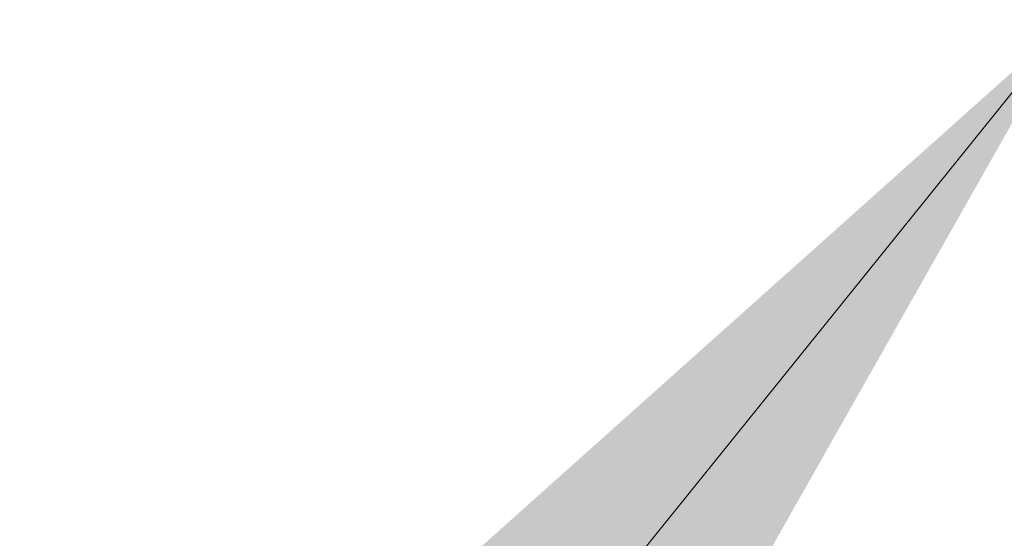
# Model space of a CAD drawing. Header units: inches. Extents: x 24 to 421, y 8 to 260.
# Tile 43 of 56: x 403.648 to 404.75, y 121.095 to 121.676. Entities that reach past the tile are written whole.
import ezdxf

# ---------------------------------------------------------------- set-up
doc = ezdxf.new("R2010")
doc.units = ezdxf.units.IN
doc.header["$LTSCALE"] = 26
doc.header["$MEASUREMENT"] = 0
doc.layers.get('0').update_dxf_attribs({"lineweight": 0})
doc.layers.add('Symbol (ANSI)', color=7, linetype='Continuous', lineweight=5)
doc.styles.add('ROMANS', font='tahoma.ttf')
doc.dimstyles.new('Default (ANSI)$7', dxfattribs={"dimscale": 26, "dimtxt": 0.07, "dimasz": 0.098425, "dimexe": 0.125, "dimexo": 0.0625, "dimgap": 0.031496, "dimtad": 0, "dimtih": 1, "dimtoh": 1, "dimrnd": 1e-08, "dimzin": 0, "dimdsep": 46, "dimtxsty": 'ROMANS', "dimblk": 'Filled-1', "dimcen": 0.09, "dimdle": 0.393701, "dimclrd": 256, "dimclre": 256, "dimclrt": 256, "dimadec": 0, "dimazin": 0, "dimtfac": 0.928571, "dimtofl": 0, "dimtmove": 0, "dimatfit": 3, "dimfxl": 1, "dimtolj": 1, "dimtzin": 0, "dimlwd": -1, "dimlwe": -1, "dimarcsym": 0})

# ---------------------------------------------------------------- blocks, each defined once
blk = doc.blocks.new('Filled-1')
at = {"color": 0}
for p, q in [((0, 0), (-1, 0.17857)), ((-1, 0.17857), (-1, -0.17857)), ((-1, 0), (0, 0)), ((-1, -0.17857), (0, 0))]:
    blk.add_line(p, q, dxfattribs=at)
at = {"color": 0, "flags": 128}
blk.add_lwpolyline([(-1, -0.17857), (0, 0), (-1, 0.17857), (-1, -0.17857)], dxfattribs=at)
at = {"color": 0}
blk.add_solid([(-1, -0.17857), (0, 0), (-1, 0.17857), (-1, -0.17857)], dxfattribs=at)

msp = doc.modelspace()

# ---------------------------------------------------------------- leaders
at = {"layer": 'Symbol (ANSI)', "annotation_type": 0, "has_hookline": 1, "hookline_direction": 1, "text_width": 19.1106}
msp.add_leader([(404.8244, 121.676), (389.8249, 103.0627), (387.2658, 103.0627)], dimstyle='Default (ANSI)$7', override={"dimtad": 0}, dxfattribs=at)

doc.saveas('drawing.dxf')
